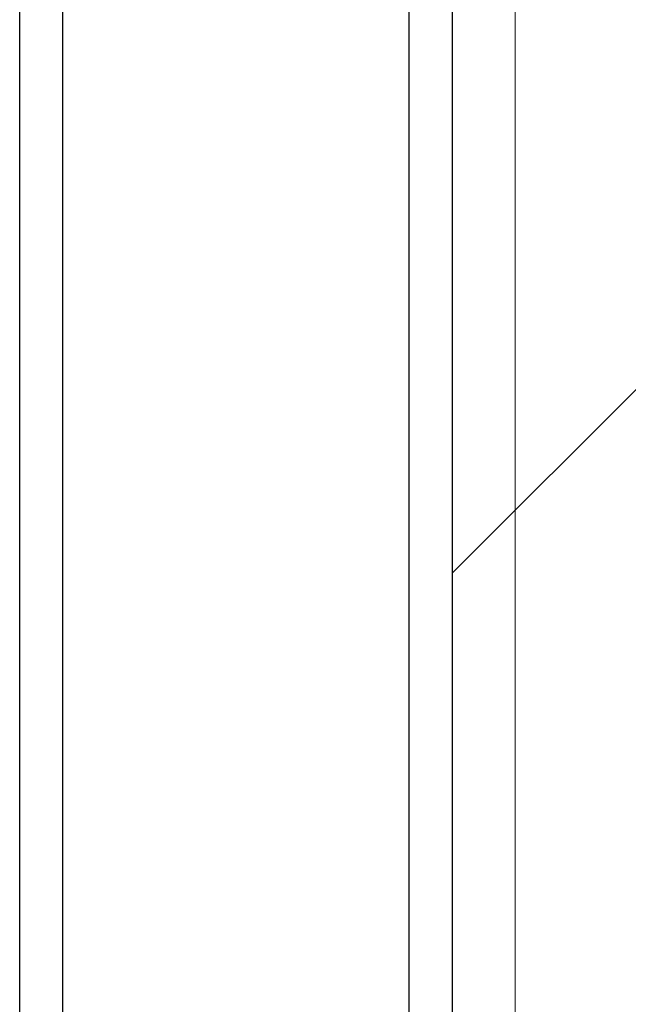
# Model space of a CAD drawing. Header units: millimetres. Extents: x 103872 to 294171, y 5570 to 32737.
# Tile 77 of 117: x 134458 to 134599, y 11654 to 11881. Entities that reach past the tile are written whole.
import ezdxf

# ---------------------------------------------------------------- set-up
doc = ezdxf.new("R2010")
doc.units = ezdxf.units.MM
doc.header["$LTSCALE"] = 2.5
doc.linetypes.add('DASHED', pattern=[19.05, 12.7, -6.35])
for name, color, linetype, lineweight in [('CKD Equipments', 252, 'Continuous', 0), ('Dimension', 40, 'Continuous', 0), ('EQUIPMENT', 210, 'Continuous', 0), ('WALL', 132, 'Continuous', 25)]:
    doc.layers.add(name, color=color, linetype=linetype, lineweight=lineweight)

# ---------------------------------------------------------------- blocks, each defined once
blk = doc.blocks.new('*U43')
at = {"color": 8}
for points in [[(0, 0), (6936.3, 0), (6936.3, -10), (0, -10)], [(0, -100), (6936.3, -100), (6936.3, -90), (0, -90)]]:
    blk.add_lwpolyline(points, close=True, dxfattribs=at)
blk = doc.blocks.new('ARCH')
at = {"layer": 'CKD Equipments', "color": 8}
blk.add_lwpolyline([(115735.38, 12600.23), (115735.38, 10800.23), (116535.38, 10800.23), (116535.38, 12600.23), (115735.38, 12600.23)], dxfattribs=at)
at = {"layer": 'EQUIPMENT', "color": 8, "linetype": 'DASHED', "lineweight": 18, "ltscale": 800}
blk.add_lwpolyline([(115720.83, 13210.58), (115720.83, 10791.76), (116720.83, 10791.76), (116720.83, 13210.58)], close=True, dxfattribs=at)
at = {"layer": 'WALL', "color": 8, "xscale": -1, "rotation": 89.99999999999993}
blk.add_blockref('*U43', (115620.83, 13310.58), dxfattribs=at)

msp = doc.modelspace()

# ---------------------------------------------------------------- block references
at = {"layer": 'Dimension'}
msp.add_blockref('ARCH', (18837.33, 0), dxfattribs=at)

# ---------------------------------------------------------------- next in the draw order: hatches: boundary and pattern name
h = msp.add_hatch(dxfattribs=at)
h.set_pattern_fill('ANSI31', color=5, scale=50)
h.paths.add_polyline_path([(137058.16, 13210.58), (134558.16, 13210.58), (134558.16, 8500.58), (137058.16, 8500.58)])

# ---------------------------------------------------------------- next in the draw order: linework, layer by layer
at = {"layer": 'Dimension', "color": 5}
msp.add_lwpolyline([(137058.16, 13210.58), (134558.16, 13210.58), (134558.16, 8500.58), (137058.16, 8500.58)], close=True, dxfattribs=at)

doc.saveas('drawing.dxf')
